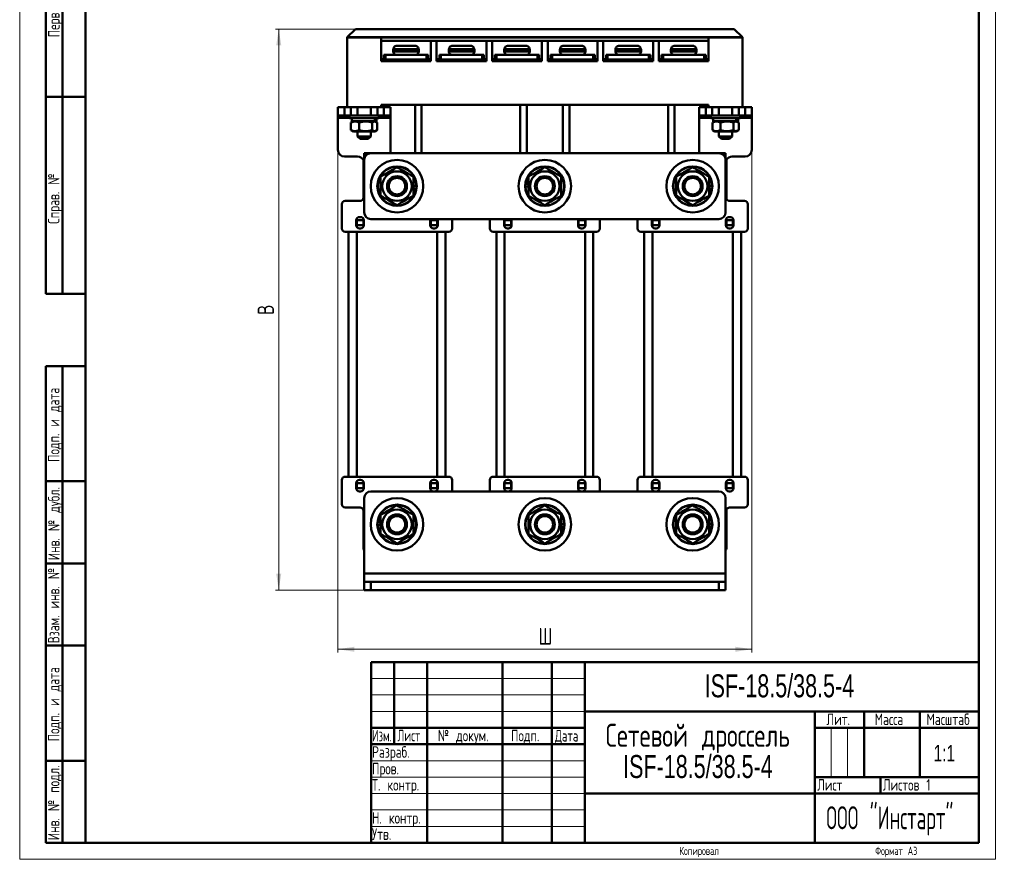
# Model space of a CAD drawing. Header units: millimetres. Extents: x 0 to 300, y 0 to 420.
# Tile 1 of 2: x 0 to 300, y 0 to 255. Entities that reach past the tile are written whole.
import ezdxf

# ---------------------------------------------------------------- set-up
doc = ezdxf.new("R2010")
doc.units = ezdxf.units.MM
doc.linetypes.add('SLD-Сплошная', pattern=[0])
doc.styles.add('SLDTEXTSTYLE0', font='TXT', dxfattribs={"width": 0.7})
doc.styles.add('SLDTEXTSTYLE1', font='TXT', dxfattribs={"width": 0.7, "bigfont": 'bigfont'})
doc.styles.add('SLDTEXTSTYLE2', font='TXT', dxfattribs={"width": 0.705079, "bigfont": 'bigfont'})
doc.styles.add('SLDTEXTSTYLE3', font='TXT', dxfattribs={"width": 0.648852, "bigfont": 'bigfont'})
doc.styles.add('SLDTEXTSTYLE4', font='TXT', dxfattribs={"width": 0.632021, "bigfont": 'bigfont'})
doc.styles.add('SLDTEXTSTYLE5', font='TXT', dxfattribs={"width": 0.625377, "bigfont": 'bigfont'})
doc.styles.add('SLDTEXTSTYLE6', font='TXT', dxfattribs={"width": 0.572824, "bigfont": 'bigfont'})
doc.dimstyles.new('SLDDIMSTYLE0', dxfattribs={"dimtxt": 5, "dimasz": 5, "dimexe": 0, "dimexo": 0.0625, "dimgap": 1.25, "dimtad": 2, "dimdec": 1, "dimrnd": 1e-09, "dimzin": 12, "dimdsep": 46, "dimtxsty": 'SLDTEXTSTYLE0', "dimsah": 1, "dimcen": 0.09, "dimadec": 0, "dimazin": 3, "dimtfac": 1, "dimtdec": 3, "dimtofl": 0, "dimtmove": 0, "dimatfit": 3, "dimfxl": 0, "dimfrac": 2, "dimtolj": 1, "dimtzin": 12, "dimarcsym": 0})

# ---------------------------------------------------------------- blocks, each defined once
blk = doc.blocks.new('SW_NOTE_0')
at = {"color": 0, "linetype": 'Continuous', "lineweight": 0, "char_height": 7, "attachment_point": 2}
for s, insert, style in [('Сетевой дроссель', (31.72, 9), 'SLDTEXTSTYLE1'), ('ISF-18.5/38.5-4', (31.75, -0.5), 'SLDTEXTSTYLE0')]:
    blk.add_mtext(s, dxfattribs=dict(at, insert=insert, style=style))
blk = doc.blocks.new('_D')
at = {"color": 7, "linetype": 'SLD-Сплошная', "lineweight": 0}
for p, q in [((96.85, 215.8), (96.85, 62.91)), ((222.85, 215.8), (222.85, 62.91)), ((96.85, 63.91), (222.85, 63.91))]:
    blk.add_line(p, q, dxfattribs=at)
at = {"color": 7, "linetype": 'SLD-Сплошная', "lineweight": 18}
for points in [[(96.85, 63.91), (101.85, 63.14), (101.85, 64.67)], [(222.85, 63.91), (217.85, 64.67), (217.85, 63.14)]]:
    blk.add_solid(points, dxfattribs=at)
at = {"color": 7, "linetype": 'SLD-Сплошная', "lineweight": 18, "insert": (157.9, 70.35), "char_height": 5, "attachment_point": 1, "style": 'SLDTEXTSTYLE1'}
blk.add_mtext('Ш', dxfattribs=at)
blk = doc.blocks.new('_D_1')
at = {"color": 7, "linetype": 'SLD-Сплошная', "lineweight": 0}
for p, q in [((102.19, 252.61), (77.85, 252.61)), ((78.85, 81.91), (78.85, 252.61)), ((106.84, 81.91), (77.85, 81.91))]:
    blk.add_line(p, q, dxfattribs=at)
at = {"color": 7, "linetype": 'SLD-Сплошная', "lineweight": 18}
for points in [[(78.85, 252.61), (78.08, 247.61), (79.62, 247.61)], [(78.85, 81.91), (79.62, 86.91), (78.08, 86.91)]]:
    blk.add_solid(points, dxfattribs=at)
at = {"color": 7, "linetype": 'SLD-Сплошная', "lineweight": 18, "insert": (72.41, 165.66), "char_height": 5, "attachment_point": 1, "rotation": 90, "style": 'SLDTEXTSTYLE1'}
blk.add_mtext('В', dxfattribs=at)

msp = doc.modelspace()

# ---------------------------------------------------------------- linework, layer by layer
at = {"color": 7, "linetype": 'SLD-Сплошная', "lineweight": 18}
for p, q in [((0, 420), (0, 0)), ((297, 420), (297, 0)), ((107, 55), (172, 55)), ((107, 50), (172, 50)), ((107, 45), (172, 45)), ((247, 40), (247, 25)), ((252, 40), (252, 25)), ((107, 30), (172, 30)), ((107, 25), (172, 25)), ((107, 20), (172, 20)), ((107, 15), (172, 15)), ((107, 10), (172, 10)), ((0, 0), (297, 0))]:
    msp.add_line(p, q, dxfattribs=at)
at = {"color": 7, "linetype": 'SLD-Сплошная', "lineweight": 50}
for p, q in [((20, 415), (20, 5)), ((20, 415), (20, 5)), ((292, 5), (292, 415)), ((8, 172), (8, 292)), ((8, 172), (8, 292)), ((13, 172), (13, 292)), ((13, 172), (13, 292)), ((102.2, 252.61), (99.7, 250.11)), ((102.2, 252.61), (217.5, 252.61)), ((217.5, 252.61), (220, 250.11)), ((99.7, 250.11), (99.7, 250.01)), ((99.7, 250.11), (220, 250.11)), ((220, 250.01), (99.7, 250.01)), ((99.7, 228.81), (99.7, 250.01)), ((99.7, 250.01), (110, 250.01)), ((110, 250.01), (110, 242.81)), ((110, 249.01), (125.15, 249.01)), ((125.15, 242.81), (125.15, 249.01)), ((125.15, 249.01), (126.91, 249.01)), ((126.91, 249.01), (126.91, 242.81)), ((126.91, 249.01), (142.06, 249.01)), ((142.06, 242.81), (142.06, 249.01)), ((142.06, 249.01), (143.82, 249.01)), ((143.82, 249.01), (143.82, 242.81)), ((143.82, 249.01), (158.97, 249.01)), ((158.97, 242.81), (158.97, 249.01)), ((158.97, 249.01), (160.73, 249.01)), ((160.73, 249.01), (160.73, 242.81)), ((160.73, 249.01), (175.88, 249.01)), ((175.88, 242.81), (175.88, 249.01)), ((175.88, 249.01), (177.64, 249.01)), ((177.64, 249.01), (177.64, 242.81)), ((177.64, 249.01), (192.79, 249.01)), ((192.79, 242.81), (192.79, 249.01)), ((192.79, 249.01), (194.55, 249.01)), ((194.55, 249.01), (194.55, 242.81)), ((194.55, 249.01), (209.7, 249.01)), ((209.7, 242.81), (209.7, 250.01)), ((209.7, 250.01), (220, 250.01)), ((220, 250.11), (220, 250.01)), ((220, 250.01), (220, 228.81)), ((113.68, 246.51), (113.68, 245.81)), ((113.68, 246.51), (113.75, 246.51)), ((121.4, 246.51), (113.75, 246.51)), ((121.4, 246.51), (121.48, 246.51)), ((121.48, 245.81), (121.48, 246.51)), ((130.59, 246.51), (130.59, 245.81)), ((130.59, 246.51), (130.66, 246.51)), ((138.31, 246.51), (130.66, 246.51)), ((138.31, 246.51), (138.39, 246.51)), ((138.39, 245.81), (138.39, 246.51)), ((147.5, 246.51), (147.5, 245.81)), ((147.5, 246.51), (147.57, 246.51)), ((155.22, 246.51), (147.57, 246.51)), ((155.22, 246.51), (155.3, 246.51)), ((155.3, 245.81), (155.3, 246.51)), ((164.41, 246.51), (164.41, 245.81)), ((164.41, 246.51), (164.48, 246.51)), ((172.13, 246.51), (164.48, 246.51)), ((172.13, 246.51), (172.21, 246.51)), ((172.21, 245.81), (172.21, 246.51)), ((181.32, 246.51), (181.32, 245.81)), ((181.32, 246.51), (181.39, 246.51)), ((189.04, 246.51), (181.39, 246.51)), ((189.04, 246.51), (189.12, 246.51)), ((189.12, 245.81), (189.12, 246.51)), ((198.23, 246.51), (198.23, 245.81)), ((198.23, 246.51), (198.3, 246.51)), ((205.95, 246.51), (198.3, 246.51)), ((205.95, 246.51), (206.03, 246.51)), ((206.03, 245.81), (206.03, 246.51)), ((110.83, 243.41), (110, 243.41)), ((110, 242.81), (125.15, 242.81)), ((110.5, 243.31), (110.5, 242.81)), ((111, 243.31), (110.5, 243.31)), ((110.83, 244.81), (110.83, 243.31)), ((111.33, 244.81), (110.83, 244.81)), ((124.15, 243.31), (111, 243.31)), ((111.33, 243.31), (111.33, 244.81)), ((123.83, 244.81), (111.33, 244.81)), ((123.83, 244.81), (123.83, 243.31)), ((124.33, 244.81), (123.83, 244.81)), ((124.65, 243.31), (124.15, 243.31)), ((124.33, 243.31), (124.33, 244.81)), ((125.15, 243.41), (124.33, 243.41)), ((124.65, 242.81), (124.65, 243.31)), ((127.74, 243.41), (126.91, 243.41)), ((126.91, 242.81), (142.06, 242.81)), ((127.41, 243.31), (127.41, 242.81)), ((127.91, 243.31), (127.41, 243.31)), ((127.74, 244.81), (127.74, 243.31)), ((128.24, 244.81), (127.74, 244.81)), ((127.91, 243.31), (141.06, 243.31)), ((128.24, 243.31), (128.24, 244.81)), ((128.24, 244.81), (140.74, 244.81)), ((140.74, 244.81), (140.74, 243.31)), ((141.24, 244.81), (140.74, 244.81)), ((141.56, 243.31), (141.06, 243.31)), ((141.24, 243.31), (141.24, 244.81)), ((142.06, 243.41), (141.24, 243.41)), ((141.56, 242.81), (141.56, 243.31)), ((144.65, 243.41), (143.82, 243.41)), ((143.82, 242.81), (158.97, 242.81)), ((144.32, 243.31), (144.32, 242.81)), ((144.82, 243.31), (144.32, 243.31)), ((144.65, 244.81), (144.65, 243.31)), ((145.15, 244.81), (144.65, 244.81)), ((157.97, 243.31), (144.82, 243.31)), ((145.15, 243.31), (145.15, 244.81)), ((145.15, 244.81), (157.65, 244.81)), ((157.65, 244.81), (157.65, 243.31)), ((158.15, 244.81), (157.65, 244.81)), ((158.47, 243.31), (157.97, 243.31)), ((158.15, 243.31), (158.15, 244.81)), ((158.97, 243.41), (158.15, 243.41)), ((158.47, 242.81), (158.47, 243.31)), ((161.56, 243.41), (160.73, 243.41)), ((160.73, 242.81), (175.88, 242.81)), ((161.23, 243.31), (161.23, 242.81)), ((161.73, 243.31), (161.23, 243.31)), ((161.56, 244.81), (161.56, 243.31)), ((162.06, 244.81), (161.56, 244.81)), ((174.88, 243.31), (161.73, 243.31)), ((162.06, 243.31), (162.06, 244.81)), ((174.56, 244.81), (162.06, 244.81)), ((174.56, 244.81), (174.56, 243.31)), ((175.06, 244.81), (174.56, 244.81)), ((175.38, 243.31), (174.88, 243.31)), ((175.06, 243.31), (175.06, 244.81)), ((175.88, 243.41), (175.06, 243.41)), ((175.38, 242.81), (175.38, 243.31)), ((178.47, 243.41), (177.64, 243.41)), ((177.64, 242.81), (192.79, 242.81)), ((178.14, 243.31), (178.14, 242.81)), ((178.64, 243.31), (178.14, 243.31)), ((178.47, 244.81), (178.47, 243.31)), ((178.97, 244.81), (178.47, 244.81)), ((178.64, 243.31), (191.79, 243.31)), ((178.97, 243.31), (178.97, 244.81)), ((178.97, 244.81), (191.47, 244.81)), ((191.47, 244.81), (191.47, 243.31)), ((191.97, 244.81), (191.47, 244.81)), ((192.29, 243.31), (191.79, 243.31)), ((191.97, 243.31), (191.97, 244.81)), ((192.79, 243.41), (191.97, 243.41)), ((192.29, 242.81), (192.29, 243.31)), ((195.38, 243.41), (194.55, 243.41)), ((194.55, 242.81), (209.7, 242.81)), ((195.05, 243.31), (195.05, 242.81)), ((195.55, 243.31), (195.05, 243.31)), ((195.38, 244.81), (195.38, 243.31)), ((195.88, 244.81), (195.38, 244.81)), ((195.55, 243.31), (208.7, 243.31)), ((195.88, 243.31), (195.88, 244.81)), ((195.88, 244.81), (208.38, 244.81)), ((208.38, 244.81), (208.38, 243.31)), ((208.88, 244.81), (208.38, 244.81)), ((209.2, 243.31), (208.7, 243.31)), ((208.88, 243.31), (208.88, 244.81)), ((209.7, 243.41), (208.88, 243.41)), ((209.2, 242.81), (209.2, 243.31)), ((8, 232), (20, 232)), ((20, 232), (8, 232)), ((96.85, 226.31), (96.85, 228.81)), ((96.85, 228.81), (98.85, 228.81)), ((98.85, 228.81), (98.85, 226.31)), ((98.85, 228.81), (99.7, 228.81)), ((110, 228.81), (99.7, 228.81)), ((100.83, 226.31), (100.83, 228.81)), ((102.85, 228.81), (102.85, 226.31)), ((106.85, 226.31), (106.85, 228.81)), ((108.87, 228.81), (108.87, 226.31)), ((110, 228.81), (110, 229.51)), ((209.7, 229.51), (110, 229.51)), ((110, 228.81), (110.85, 228.81)), ((110.85, 226.31), (110.85, 228.81)), ((110.85, 228.81), (112.85, 228.81)), ((112.85, 228.81), (112.85, 226.31)), ((120.35, 229.51), (120.35, 214.81)), ((122.35, 214.81), (122.35, 229.51)), ((152.35, 229.51), (152.35, 214.81)), ((154.35, 214.81), (154.35, 229.51)), ((165.35, 229.51), (165.35, 214.81)), ((167.35, 214.81), (167.35, 229.51)), ((197.35, 229.51), (197.35, 214.81)), ((199.35, 214.81), (199.35, 229.51)), ((206.85, 226.31), (206.85, 228.81)), ((206.85, 228.81), (208.85, 228.81)), ((208.85, 228.81), (208.85, 226.31)), ((208.85, 228.81), (209.7, 228.81)), ((209.7, 229.51), (209.7, 228.81)), ((220, 228.81), (209.7, 228.81)), ((210.83, 226.31), (210.83, 228.81)), ((212.85, 228.81), (212.85, 226.31)), ((216.85, 226.31), (216.85, 228.81)), ((218.87, 228.81), (218.87, 226.31)), ((220, 228.81), (220.85, 228.81)), ((220.85, 226.31), (220.85, 228.81)), ((220.85, 228.81), (222.85, 228.81)), ((222.85, 228.81), (222.85, 226.31)), ((98.85, 226.31), (96.85, 226.31)), ((96.85, 226.31), (96.85, 225.57)), ((96.85, 225.57), (96.85, 215.81)), ((98.85, 226.31), (100.83, 226.31)), ((100.35, 226.31), (100.35, 225.51)), ((100.35, 225.51), (109.01, 225.51)), ((102.85, 226.31), (100.83, 226.31)), ((101.05, 225.51), (101.05, 224.61)), ((102.85, 226.31), (106.85, 226.31)), ((108.87, 226.31), (106.85, 226.31)), ((108.65, 224.61), (108.65, 225.51)), ((108.87, 226.31), (110.85, 226.31)), ((109.01, 225.51), (109.35, 225.51)), ((109.35, 225.51), (109.35, 226.31)), ((112.85, 226.31), (110.85, 226.31)), ((112.85, 225.57), (112.85, 226.31)), ((112.85, 215.81), (112.85, 225.57)), ((208.85, 226.31), (206.85, 226.31)), ((206.85, 226.31), (206.85, 225.57)), ((206.85, 225.57), (206.85, 215.81)), ((208.85, 226.31), (210.83, 226.31)), ((210.35, 226.31), (210.35, 225.51)), ((210.35, 225.51), (219.01, 225.51)), ((212.85, 226.31), (210.83, 226.31)), ((211.05, 225.51), (211.05, 224.61)), ((212.85, 226.31), (216.85, 226.31)), ((218.87, 226.31), (216.85, 226.31)), ((218.65, 224.61), (218.65, 225.51)), ((218.87, 226.31), (220.85, 226.31)), ((219.01, 225.51), (219.35, 225.51)), ((219.35, 225.51), (219.35, 226.31)), ((222.85, 226.31), (220.85, 226.31)), ((222.85, 225.57), (222.85, 226.31)), ((222.85, 215.81), (222.85, 225.57)), ((101.07, 224.29), (100.84, 224.15)), ((100.84, 224.15), (100.84, 221.86)), ((100.84, 221.86), (101.07, 221.73)), ((101.05, 224.61), (108.19, 224.61)), ((101.6, 224.61), (101.06, 224.29)), ((103.3, 224.15), (103.3, 221.86)), ((107.31, 224.15), (107.31, 221.86)), ((108.64, 224.29), (108.1, 224.61)), ((108.19, 224.61), (108.5, 224.61)), ((108.5, 224.61), (108.65, 224.61)), ((108.86, 224.15), (108.86, 221.86)), ((211.07, 224.29), (210.84, 224.15)), ((210.84, 224.15), (210.84, 221.86)), ((210.84, 221.86), (211.07, 221.73)), ((211.05, 224.61), (218.19, 224.61)), ((211.6, 224.61), (211.06, 224.29)), ((213.3, 224.15), (213.3, 221.86)), ((217.31, 224.15), (217.31, 221.86)), ((218.64, 224.29), (218.1, 224.61)), ((218.19, 224.61), (218.5, 224.61)), ((218.5, 224.61), (218.65, 224.61)), ((218.86, 224.15), (218.86, 221.86)), ((101.06, 221.72), (101.6, 221.41)), ((103.61, 221.41), (101.6, 221.41)), ((102.85, 221.41), (102.85, 219.96)), ((102.85, 219.96), (103.6, 219.21)), ((102.85, 219.96), (106.85, 219.96)), ((106.1, 219.21), (103.6, 219.21)), ((108.1, 221.41), (103.61, 221.41)), ((106.1, 219.21), (106.85, 219.96)), ((106.85, 219.96), (106.85, 221.41)), ((108.1, 221.41), (108.64, 221.72)), ((211.06, 221.72), (211.6, 221.41)), ((213.61, 221.41), (211.6, 221.41)), ((212.85, 221.41), (212.85, 219.96)), ((212.85, 219.96), (213.6, 219.21)), ((212.85, 219.96), (216.85, 219.96)), ((216.1, 219.21), (213.6, 219.21)), ((218.1, 221.41), (213.61, 221.41)), ((216.1, 219.21), (216.85, 219.96)), ((216.85, 219.96), (216.85, 221.41)), ((218.1, 221.41), (218.64, 221.72)), ((98.85, 213.81), (102.85, 213.81)), ((104.85, 214.81), (106.85, 214.81)), ((104.85, 213.32), (104.85, 214.81)), ((104.85, 196.81), (104.85, 212.81)), ((106.85, 214.81), (212.85, 214.81)), ((212.85, 214.81), (214.85, 214.81)), ((214.85, 214.81), (214.85, 213.32)), ((214.85, 212.81), (214.85, 196.81)), ((216.85, 213.81), (220.85, 213.81)), ((104.6, 212.66), (104.6, 201.31)), ((215.1, 201.31), (215.1, 212.66)), ((119.85, 204.92), (120.75, 204.92)), ((120.71, 204.11), (119.85, 204.11)), ((154.85, 204.69), (153.95, 204.69)), ((153.99, 205.51), (154.85, 205.51)), ((154.09, 206.09), (154.85, 206.09)), ((209.85, 204.92), (210.75, 204.92)), ((210.71, 204.11), (209.85, 204.11)), ((120.61, 203.52), (119.85, 203.52)), ((210.61, 203.52), (209.85, 203.52)), ((98.1, 199.31), (98.1, 191.91)), ((103.6, 200.31), (99.1, 200.31)), ((220.6, 200.31), (216.1, 200.31)), ((221.6, 191.91), (221.6, 199.31)), ((103.75, 195.41), (103.45, 195.41)), ((216.25, 195.41), (215.95, 195.41)), ((102.45, 194.41), (102.45, 192.91)), ((104.6, 194.41), (102.6, 194.41)), ((102.6, 192.91), (102.6, 194.41)), ((104.6, 192.91), (102.6, 192.91)), ((102.6, 192.91), (102.6, 192.38)), ((103.45, 191.91), (103.75, 191.91)), ((104.6, 192.91), (104.6, 194.41)), ((104.6, 192.91), (104.6, 192.38)), ((104.75, 192.91), (104.75, 194.41)), ((212.85, 194.81), (106.85, 194.81)), ((124.95, 194.41), (124.95, 192.91)), ((125.1, 194.41), (127.1, 194.41)), ((125.1, 194.41), (125.1, 192.91)), ((127.1, 192.91), (125.1, 192.91)), ((125.1, 192.38), (125.1, 192.91)), ((125.95, 191.91), (126.25, 191.91)), ((127.1, 194.41), (127.1, 192.91)), ((127.1, 192.38), (127.1, 192.91)), ((127.25, 192.91), (127.25, 194.41)), ((131.6, 191.91), (131.6, 194.81)), ((143.1, 194.81), (143.1, 191.91)), ((147.45, 194.41), (147.45, 192.91)), ((149.6, 194.41), (147.6, 194.41)), ((147.6, 192.91), (147.6, 194.41)), ((149.6, 192.91), (147.6, 192.91)), ((147.6, 192.91), (147.6, 192.38)), ((148.45, 191.91), (148.75, 191.91)), ((149.6, 192.91), (149.6, 194.41)), ((149.6, 192.91), (149.6, 192.38)), ((149.75, 192.91), (149.75, 194.41)), ((169.95, 194.41), (169.95, 192.91)), ((170.1, 194.41), (172.1, 194.41)), ((170.1, 194.41), (170.1, 192.91)), ((172.1, 192.91), (170.1, 192.91)), ((170.1, 192.38), (170.1, 192.91)), ((170.95, 191.91), (171.25, 191.91)), ((172.1, 194.41), (172.1, 192.91)), ((172.1, 192.38), (172.1, 192.91)), ((172.25, 192.91), (172.25, 194.41)), ((176.6, 191.91), (176.6, 194.81)), ((188.1, 194.81), (188.1, 191.91)), ((192.45, 194.41), (192.45, 192.91)), ((194.6, 194.41), (192.6, 194.41)), ((192.6, 192.91), (192.6, 194.41)), ((194.6, 192.91), (192.6, 192.91)), ((192.6, 192.91), (192.6, 192.38)), ((193.45, 191.91), (193.75, 191.91)), ((194.6, 192.91), (194.6, 194.41)), ((194.6, 192.91), (194.6, 192.38)), ((194.75, 192.91), (194.75, 194.41)), ((214.95, 194.41), (214.95, 192.91)), ((215.1, 194.41), (217.1, 194.41)), ((215.1, 194.41), (215.1, 192.91)), ((217.1, 192.91), (215.1, 192.91)), ((215.1, 192.38), (215.1, 192.91)), ((215.95, 191.91), (216.25, 191.91)), ((217.1, 194.41), (217.1, 192.91)), ((217.1, 192.38), (217.1, 192.91)), ((217.25, 192.91), (217.25, 194.41)), ((99.1, 190.91), (100.1, 190.91)), ((100.1, 190.91), (100.1, 116.41)), ((100.1, 190.91), (102.6, 190.91)), ((102.6, 190.91), (102.6, 116.41)), ((102.6, 190.91), (127.1, 190.91)), ((127.1, 190.91), (127.1, 116.41)), ((127.1, 190.91), (129.6, 190.91)), ((129.6, 190.91), (129.6, 116.41)), ((129.6, 190.91), (130.6, 190.91)), ((144.1, 190.91), (145.1, 190.91)), ((145.1, 190.91), (145.1, 116.41)), ((145.1, 190.91), (147.6, 190.91)), ((147.6, 190.91), (147.6, 116.41)), ((147.6, 190.91), (172.1, 190.91)), ((172.1, 190.91), (172.1, 116.41)), ((172.1, 190.91), (174.6, 190.91)), ((174.6, 190.91), (174.6, 116.41)), ((174.6, 190.91), (175.6, 190.91)), ((189.1, 190.91), (190.1, 190.91)), ((190.1, 190.91), (190.1, 116.41)), ((190.1, 190.91), (192.6, 190.91)), ((192.6, 190.91), (192.6, 116.41)), ((192.6, 190.91), (217.1, 190.91)), ((217.1, 190.91), (217.1, 116.41)), ((217.1, 190.91), (219.6, 190.91)), ((219.6, 190.91), (219.6, 116.41)), ((219.6, 190.91), (220.6, 190.91)), ((8, 172), (20, 172)), ((8, 5), (8, 150)), ((8, 150), (20, 150)), ((13, 5), (13, 150)), ((20, 115), (8, 115)), ((98.1, 115.41), (98.1, 108.01)), ((100.1, 116.41), (99.1, 116.41)), ((100.1, 116.41), (102.6, 116.41)), ((102.45, 114.41), (102.45, 112.91)), ((102.6, 116.41), (127.1, 116.41)), ((102.6, 114.93), (102.6, 114.41)), ((102.6, 112.91), (102.6, 114.41)), ((102.6, 114.41), (104.6, 114.41)), ((103.75, 115.41), (103.45, 115.41)), ((104.6, 114.93), (104.6, 114.41)), ((104.6, 112.91), (104.6, 114.41)), ((104.75, 112.91), (104.75, 114.41)), ((124.95, 114.41), (124.95, 112.91)), ((125.1, 114.41), (125.1, 114.93)), ((125.1, 114.41), (127.1, 114.41)), ((125.1, 114.41), (125.1, 112.91)), ((126.25, 115.41), (125.95, 115.41)), ((127.1, 116.41), (129.6, 116.41)), ((127.1, 114.41), (127.1, 114.93)), ((127.1, 114.41), (127.1, 112.91)), ((127.25, 112.91), (127.25, 114.41)), ((130.6, 116.41), (129.6, 116.41)), ((131.6, 111.91), (131.6, 115.41)), ((143.1, 115.41), (143.1, 111.91)), ((145.1, 116.41), (144.1, 116.41)), ((145.1, 116.41), (147.6, 116.41)), ((147.45, 114.41), (147.45, 112.91)), ((147.6, 116.41), (172.1, 116.41)), ((147.6, 114.93), (147.6, 114.41)), ((147.6, 114.41), (149.6, 114.41)), ((147.6, 112.91), (147.6, 114.41)), ((148.75, 115.41), (148.45, 115.41)), ((149.6, 114.93), (149.6, 114.41)), ((149.6, 112.91), (149.6, 114.41)), ((149.75, 112.91), (149.75, 114.41)), ((169.95, 114.41), (169.95, 112.91)), ((170.1, 114.41), (170.1, 114.93)), ((170.1, 114.41), (172.1, 114.41)), ((170.1, 114.41), (170.1, 112.91)), ((171.25, 115.41), (170.95, 115.41)), ((172.1, 116.41), (174.6, 116.41)), ((172.1, 114.41), (172.1, 114.93)), ((172.1, 114.41), (172.1, 112.91)), ((172.25, 112.91), (172.25, 114.41)), ((175.6, 116.41), (174.6, 116.41)), ((176.6, 111.91), (176.6, 115.41)), ((188.1, 115.41), (188.1, 111.91)), ((190.1, 116.41), (189.1, 116.41)), ((190.1, 116.41), (192.6, 116.41)), ((192.45, 114.41), (192.45, 112.91)), ((192.6, 116.41), (217.1, 116.41)), ((192.6, 114.93), (192.6, 114.41)), ((192.6, 112.91), (192.6, 114.41)), ((192.6, 114.41), (194.6, 114.41)), ((193.75, 115.41), (193.45, 115.41)), ((194.6, 114.93), (194.6, 114.41)), ((194.6, 112.91), (194.6, 114.41)), ((194.75, 112.91), (194.75, 114.41)), ((214.95, 114.41), (214.95, 112.91)), ((215.1, 114.41), (215.1, 114.93)), ((215.1, 114.41), (217.1, 114.41)), ((215.1, 114.41), (215.1, 112.91)), ((216.25, 115.41), (215.95, 115.41)), ((217.1, 116.41), (219.6, 116.41)), ((217.1, 114.41), (217.1, 114.93)), ((217.1, 114.41), (217.1, 112.91)), ((217.25, 112.91), (217.25, 114.41)), ((220.6, 116.41), (219.6, 116.41)), ((221.6, 108.01), (221.6, 115.41)), ((104.6, 112.91), (102.6, 112.91)), ((103.45, 111.91), (103.75, 111.91)), ((212.85, 111.91), (106.85, 111.91)), ((125.1, 112.91), (127.1, 112.91)), ((149.6, 112.91), (147.6, 112.91)), ((170.1, 112.91), (172.1, 112.91)), ((194.6, 112.91), (192.6, 112.91)), ((215.1, 112.91), (217.1, 112.91)), ((215.95, 111.91), (216.25, 111.91)), ((104.85, 109.91), (104.85, 86.91)), ((214.85, 86.91), (214.85, 109.91)), ((99.1, 107.01), (103.6, 107.01)), ((104.6, 106.01), (104.6, 94.66)), ((215.1, 94.66), (215.1, 106.01)), ((216.1, 107.01), (220.6, 107.01)), ((108.99, 102.61), (109.85, 102.61)), ((109.09, 103.19), (109.85, 103.19)), ((164.85, 102.02), (165.75, 102.02)), ((209.85, 102.02), (210.75, 102.02)), ((109.85, 101.79), (108.95, 101.79)), ((165.71, 101.21), (164.85, 101.21)), ((165.61, 100.62), (164.85, 100.62)), ((210.71, 101.21), (209.85, 101.21)), ((210.61, 100.62), (209.85, 100.62)), ((20, 90), (8, 90)), ((214.85, 86.91), (104.85, 86.91)), ((104.85, 86.91), (104.85, 84.41)), ((104.85, 81.91), (104.85, 84.41)), ((104.85, 84.41), (106.85, 84.41)), ((106.85, 84.41), (106.85, 81.91)), ((212.85, 84.41), (106.85, 84.41)), ((212.85, 81.91), (212.85, 84.41)), ((212.85, 84.41), (214.85, 84.41)), ((214.85, 84.41), (214.85, 86.91)), ((214.85, 84.41), (214.85, 81.91)), ((106.85, 81.91), (104.85, 81.91)), ((212.85, 81.91), (106.85, 81.91)), ((214.85, 81.91), (212.85, 81.91)), ((20, 65), (8, 65)), ((107, 60), (292, 60)), ((107, 60), (107, 5)), ((114, 35), (114, 60)), ((124, 60), (124, 5)), ((147, 60), (147, 5)), ((162, 60), (162, 5)), ((172, 60), (172, 5)), ((172, 45), (292, 45)), ((242, 45), (242, 5)), ((257, 45), (257, 25)), ((274, 45), (274, 25)), ((107, 40), (172, 40)), ((242, 40), (292, 40)), ((107, 35), (172, 35)), ((8, 30), (20, 30)), ((242, 25), (292, 25)), ((262, 25), (262, 20)), ((172, 20), (292, 20)), ((8, 5), (20, 5)), ((20, 5), (292, 5))]:
    msp.add_line(p, q, dxfattribs=at)
at = {"color": 8, "linetype": 'SLD-Сплошная', "lineweight": 50}
for p, q in [((117.58, 245.81), (113.68, 245.81)), ((121.48, 245.81), (117.58, 245.81)), ((134.49, 245.81), (130.59, 245.81)), ((138.39, 245.81), (134.49, 245.81)), ((151.4, 245.81), (147.5, 245.81)), ((155.3, 245.81), (151.4, 245.81)), ((168.31, 245.81), (164.41, 245.81)), ((172.21, 245.81), (168.31, 245.81)), ((185.22, 245.81), (181.32, 245.81)), ((189.12, 245.81), (185.22, 245.81)), ((202.13, 245.81), (198.23, 245.81)), ((206.03, 245.81), (202.13, 245.81)), ((111, 242.81), (111, 243.31)), ((124.15, 243.31), (124.15, 242.81)), ((127.91, 242.81), (127.91, 243.31)), ((141.06, 243.31), (141.06, 242.81)), ((144.82, 242.81), (144.82, 243.31)), ((157.97, 243.31), (157.97, 242.81)), ((161.73, 242.81), (161.73, 243.31)), ((174.88, 243.31), (174.88, 242.81)), ((178.64, 242.81), (178.64, 243.31)), ((191.79, 243.31), (191.79, 242.81)), ((195.55, 242.81), (195.55, 243.31)), ((208.7, 243.31), (208.7, 242.81)), ((96.85, 225.57), (100.35, 225.57)), ((109.35, 225.57), (112.85, 225.57)), ((206.85, 225.57), (210.35, 225.57)), ((219.35, 225.57), (222.85, 225.57))]:
    msp.add_line(p, q, dxfattribs=at)
at = {"color": 7, "linetype": 'SLD-Сплошная', "lineweight": 50}
for centre, radius in [((114.85, 204.81), 8), ((159.85, 204.81), 8), ((204.85, 204.81), 8), ((114.85, 204.81), 6), ((159.85, 204.81), 6), ((204.85, 204.81), 6), ((114.85, 204.81), 4.5), ((114.85, 204.81), 3.02), ((114.85, 204.81), 3), ((114.85, 204.81), 2.5), ((159.85, 204.81), 4.5), ((159.85, 204.81), 3.03), ((159.85, 204.81), 3), ((159.85, 204.81), 2.5), ((204.85, 204.81), 4.5), ((204.85, 204.81), 3.03), ((204.85, 204.81), 3), ((204.85, 204.81), 2.5), ((114.85, 101.91), 8), ((114.85, 101.91), 6), ((159.85, 101.91), 8), ((159.85, 101.91), 6), ((204.85, 101.91), 8), ((204.85, 101.91), 6), ((114.85, 101.91), 4.5), ((114.85, 101.91), 3.03), ((114.85, 101.91), 3), ((159.85, 101.91), 4.5), ((159.85, 101.91), 3.03), ((159.85, 101.91), 3), ((204.85, 101.91), 4.5), ((204.85, 101.91), 3.03), ((204.85, 101.91), 3), ((114.85, 101.91), 2.5), ((159.85, 101.91), 2.5), ((204.85, 101.91), 2.5)]:
    msp.add_circle(centre, radius, dxfattribs=at)
for centre, radius, start, end in [((114.68, 245.81), 1, 180, 270), ((120.48, 245.81), 1, 270, 0), ((131.59, 245.81), 1, 180, 270), ((137.39, 245.81), 1, 270, 0), ((148.5, 245.81), 1, 180, 270), ((154.3, 245.81), 1, 270, 360), ((165.41, 245.81), 1, 180, 270), ((171.21, 245.81), 1, 270, 0), ((182.32, 245.81), 1, 180, 270), ((188.12, 245.81), 1, 270, 0), ((199.23, 245.81), 1, 180, 270), ((205.03, 245.81), 1, 270, 0), ((98.85, 215.81), 2, 180, 270), ((114.85, 215.81), 2, 180, 210), ((204.85, 215.81), 2, 330, 0), ((220.85, 215.81), 2, 270, 0), ((102.85, 211.81), 2, 28.6092, 90), ((105.6, 212.66), 1, 131.0348, 180), ((106.85, 212.81), 2, 90, 180), ((212.85, 212.81), 2, 0, 90), ((214.1, 212.66), 1, 0, 48.9652), ((216.85, 211.81), 2, 90, 151.3908), ((114.85, 204.81), 5.9, 1.1426, 347.4467), ((159.85, 204.81), 5.9, 181.1426, 167.4467), ((204.85, 204.81), 5.9, 1.1426, 347.4467), ((114.85, 204.81), 5.9, 347.4467, 353.1861), ((159.85, 204.81), 5.9, 167.4467, 173.1861), ((204.85, 204.81), 5.9, 347.4467, 353.1861), ((103.6, 201.31), 1, 270, 0), ((216.1, 201.31), 1, 180, 270), ((99.1, 199.31), 1, 90, 180), ((220.6, 199.31), 1, 0, 90), ((103.45, 194.41), 1, 90, 180), ((103.75, 194.41), 1, 0, 90), ((106.85, 196.81), 2, 180, 270), ((212.85, 196.81), 2, 270, 0), ((215.95, 194.41), 1, 90, 180), ((216.25, 194.41), 1, 0, 90), ((99.1, 191.91), 1, 180, 270), ((103.45, 192.91), 1, 180, 270), ((103.75, 192.91), 1, 270, 0), ((125.95, 194.41), 1, 156.4218, 180), ((125.95, 192.91), 1, 180, 270), ((126.25, 192.91), 1, 270, 0), ((126.25, 194.41), 1, 0, 23.5782), ((130.6, 191.91), 1, 270, 0), ((144.1, 191.91), 1, 180, 270), ((148.45, 194.41), 1, 156.4218, 180), ((148.45, 192.91), 1, 180, 270), ((148.75, 192.91), 1, 270, 0), ((148.75, 194.41), 1, 0, 23.5782), ((170.95, 194.41), 1, 156.4218, 180), ((170.95, 192.91), 1, 180, 270), ((171.25, 192.91), 1, 270, 0), ((171.25, 194.41), 1, 0, 23.5782), ((175.6, 191.91), 1, 270, 0), ((189.1, 191.91), 1, 180, 270), ((193.45, 194.41), 1, 156.4218, 180), ((193.45, 192.91), 1, 180, 270), ((193.75, 192.91), 1, 270, 0), ((193.75, 194.41), 1, 0, 23.5782), ((215.95, 192.91), 1, 180, 270), ((216.25, 192.91), 1, 270, 0), ((220.6, 191.91), 1, 270, 0), ((99.1, 115.41), 1, 90, 180), ((103.45, 114.41), 1, 90, 180), ((103.75, 114.41), 1, 0, 90), ((125.95, 114.41), 1, 90, 180), ((126.25, 114.41), 1, 360, 90), ((130.6, 115.41), 1, 0, 90), ((144.1, 115.41), 1, 90, 180), ((148.45, 114.41), 1, 90, 180), ((148.75, 114.41), 1, 0, 90), ((170.95, 114.41), 1, 90, 180), ((171.25, 114.41), 1, 360, 90), ((175.6, 115.41), 1, 0, 90), ((189.1, 115.41), 1, 90, 180), ((193.45, 114.41), 1, 90, 180), ((193.75, 114.41), 1, 0, 90), ((215.95, 114.41), 1, 90, 180), ((216.25, 114.41), 1, 360, 90), ((220.6, 115.41), 1, 0, 90), ((103.45, 112.91), 1, 180, 270), ((103.75, 112.91), 1, 270, 0), ((106.85, 109.91), 2, 90, 180), ((125.95, 112.91), 1, 180, 270), ((126.25, 112.91), 1, 270, 0), ((148.45, 112.91), 1, 180, 270), ((148.75, 112.91), 1, 270, 0), ((170.95, 112.91), 1, 180, 270), ((171.25, 112.91), 1, 270, 0), ((193.45, 112.91), 1, 180, 270), ((193.75, 112.91), 1, 270, 0), ((212.85, 109.91), 2, 0, 90), ((215.95, 112.91), 1, 180, 270), ((216.25, 112.91), 1, 270, 0), ((99.1, 108.01), 1, 180, 270), ((220.6, 108.01), 1, 270, 0), ((103.6, 106.01), 1, 0, 90), ((114.85, 101.91), 5.9, 181.1426, 167.4467), ((159.85, 101.91), 5.9, 1.1426, 347.4467), ((204.85, 101.91), 5.9, 1.1426, 347.4467), ((216.1, 106.01), 1, 90, 180), ((114.85, 101.91), 5.9, 167.4467, 173.1861), ((159.85, 101.91), 5.9, 347.4467, 353.1861), ((204.85, 101.91), 5.9, 347.4467, 353.1861), ((105.6, 94.66), 1, 180, 221.4096), ((214.1, 94.66), 1, 318.5904, 0)]:
    msp.add_arc(centre, radius, start, end, dxfattribs=at)
for centre, start_param, end_param in [((104.85, 223.51), 4.766317, 4.853514), ((104.85, 225.7), 4.555399, 4.641797), ((214.85, 223.51), 4.766317, 4.853514), ((214.85, 225.7), 4.555399, 4.641797)]:
    msp.add_ellipse(centre, major_axis=(-1.63, 10.43), ratio=0.329019, start_param=start_param, end_param=end_param, dxfattribs=at)
for points, knots in [([(114.78, 247.51), (114.66, 247.49), (114.42, 247.47), (114.11, 247.29), (113.88, 247.03), (113.76, 246.75), (113.75, 246.57), (113.75, 246.51)], [0, 0, 0, 0, 0.222386, 0.444965, 0.662695, 0.875205, 1, 1, 1, 1]), ([(117.58, 247.51), (117.27, 247.51), (116.64, 247.51), (115.78, 247.51), (115.1, 247.51), (114.88, 247.51), (114.78, 247.51)], [0, 0, 0, 0, 0.243183, 0.5, 0.756817, 1, 1, 1, 1]), ([(120.38, 247.51), (120.27, 247.51), (120.05, 247.51), (119.37, 247.51), (118.52, 247.51), (117.88, 247.51), (117.58, 247.51)], [0, 0, 0, 0, 0.2431833, 0.5, 0.7568167, 1, 1, 1, 1]), ([(121.4, 246.51), (121.39, 246.62), (121.37, 246.84), (121.2, 247.13), (120.95, 247.36), (120.66, 247.49), (120.46, 247.5), (120.38, 247.51)], [0, 0, 0, 0, 0.208651, 0.417253, 0.627277, 0.841077, 1, 1, 1, 1]), ([(131.69, 247.51), (131.57, 247.49), (131.33, 247.47), (131.02, 247.29), (130.79, 247.03), (130.67, 246.75), (130.66, 246.57), (130.66, 246.51)], [0, 0, 0, 0, 0.222386, 0.444965, 0.662695, 0.875205, 1, 1, 1, 1]), ([(134.49, 247.51), (134.18, 247.51), (133.55, 247.51), (132.69, 247.51), (132.01, 247.51), (131.79, 247.51), (131.69, 247.51)], [0, 0, 0, 0, 0.243183, 0.5, 0.756817, 1, 1, 1, 1]), ([(137.29, 247.51), (137.18, 247.51), (136.96, 247.51), (136.28, 247.51), (135.43, 247.51), (134.79, 247.51), (134.49, 247.51)], [0, 0, 0, 0, 0.243183, 0.5, 0.756817, 1, 1, 1, 1]), ([(138.31, 246.51), (138.3, 246.62), (138.28, 246.84), (138.11, 247.13), (137.86, 247.36), (137.57, 247.49), (137.37, 247.5), (137.29, 247.51)], [0, 0, 0, 0, 0.2086506, 0.4172526, 0.6272771, 0.8410773, 1, 1, 1, 1]), ([(148.6, 247.51), (148.48, 247.49), (148.24, 247.47), (147.93, 247.29), (147.7, 247.03), (147.58, 246.75), (147.57, 246.57), (147.57, 246.51)], [0, 0, 0, 0, 0.222386, 0.444965, 0.662695, 0.875205, 1, 1, 1, 1]), ([(151.4, 247.51), (151.09, 247.51), (150.46, 247.51), (149.6, 247.51), (148.92, 247.51), (148.7, 247.51), (148.6, 247.51)], [0, 0, 0, 0, 0.243183, 0.5, 0.756817, 1, 1, 1, 1]), ([(154.2, 247.51), (154.09, 247.51), (153.87, 247.51), (153.19, 247.51), (152.34, 247.51), (151.7, 247.51), (151.4, 247.51)], [0, 0, 0, 0, 0.243183, 0.5, 0.756817, 1, 1, 1, 1]), ([(155.22, 246.51), (155.21, 246.62), (155.19, 246.84), (155.02, 247.13), (154.77, 247.36), (154.48, 247.49), (154.28, 247.5), (154.2, 247.51)], [0, 0, 0, 0, 0.208651, 0.417253, 0.627277, 0.841077, 1, 1, 1, 1]), ([(165.51, 247.51), (165.39, 247.49), (165.15, 247.47), (164.84, 247.29), (164.61, 247.03), (164.49, 246.75), (164.48, 246.57), (164.48, 246.51)], [0, 0, 0, 0, 0.222386, 0.444965, 0.662695, 0.875205, 1, 1, 1, 1]), ([(168.31, 247.51), (168, 247.51), (167.37, 247.51), (166.51, 247.51), (165.83, 247.51), (165.61, 247.51), (165.51, 247.51)], [0, 0, 0, 0, 0.243183, 0.5, 0.756817, 1, 1, 1, 1]), ([(171.11, 247.51), (171, 247.51), (170.78, 247.51), (170.1, 247.51), (169.25, 247.51), (168.61, 247.51), (168.31, 247.51)], [0, 0, 0, 0, 0.2431833, 0.5, 0.7568167, 1, 1, 1, 1]), ([(172.13, 246.51), (172.12, 246.62), (172.1, 246.84), (171.93, 247.13), (171.68, 247.36), (171.39, 247.49), (171.19, 247.5), (171.11, 247.51)], [0, 0, 0, 0, 0.2086506, 0.4172526, 0.6272771, 0.8410773, 1, 1, 1, 1]), ([(182.42, 247.51), (182.3, 247.49), (182.06, 247.47), (181.75, 247.29), (181.52, 247.03), (181.4, 246.75), (181.39, 246.57), (181.39, 246.51)], [0, 0, 0, 0, 0.222386, 0.4449655, 0.6626946, 0.875205, 1, 1, 1, 1]), ([(185.22, 247.51), (184.91, 247.51), (184.28, 247.51), (183.42, 247.51), (182.74, 247.51), (182.52, 247.51), (182.42, 247.51)], [0, 0, 0, 0, 0.243183, 0.5, 0.756817, 1, 1, 1, 1]), ([(188.02, 247.51), (187.91, 247.51), (187.69, 247.51), (187.01, 247.51), (186.16, 247.51), (185.52, 247.51), (185.22, 247.51)], [0, 0, 0, 0, 0.243183, 0.5, 0.756817, 1, 1, 1, 1]), ([(189.04, 246.51), (189.03, 246.62), (189.01, 246.84), (188.84, 247.13), (188.59, 247.36), (188.3, 247.49), (188.1, 247.5), (188.02, 247.51)], [0, 0, 0, 0, 0.208651, 0.417253, 0.627277, 0.841077, 1, 1, 1, 1]), ([(199.33, 247.51), (199.21, 247.49), (198.97, 247.47), (198.66, 247.29), (198.43, 247.03), (198.31, 246.75), (198.3, 246.57), (198.3, 246.51)], [0, 0, 0, 0, 0.222386, 0.444965, 0.662695, 0.875205, 1, 1, 1, 1]), ([(202.13, 247.51), (201.82, 247.51), (201.19, 247.51), (200.33, 247.51), (199.65, 247.51), (199.43, 247.51), (199.33, 247.51)], [0, 0, 0, 0, 0.243183, 0.5, 0.756817, 1, 1, 1, 1]), ([(204.93, 247.51), (204.82, 247.51), (204.6, 247.51), (203.92, 247.51), (203.07, 247.51), (202.43, 247.51), (202.13, 247.51)], [0, 0, 0, 0, 0.243183, 0.5, 0.756817, 1, 1, 1, 1]), ([(205.95, 246.51), (205.94, 246.62), (205.92, 246.84), (205.75, 247.13), (205.5, 247.36), (205.21, 247.49), (205.01, 247.5), (204.93, 247.51)], [0, 0, 0, 0, 0.2086506, 0.4172526, 0.6272771, 0.8410773, 1, 1, 1, 1]), ([(100.84, 224.15), (101.06, 224.24), (101.49, 224.42), (102.13, 224.49), (102.74, 224.39), (103.11, 224.23), (103.3, 224.15)], [0, 0, 0, 0, 0.264593, 0.534922, 0.76533, 1, 1, 1, 1]), ([(103.3, 221.86), (103.09, 221.77), (102.66, 221.59), (102.02, 221.52), (101.41, 221.62), (101.03, 221.78), (100.84, 221.86)], [0, 0, 0, 0, 0.264593, 0.534922, 0.76533, 1, 1, 1, 1]), ([(103.3, 224.15), (104.02, 224.31), (105.36, 224.62), (106.69, 224.3), (107.31, 224.15)], [0, 0, 0, 0, 0.534703, 1, 1, 1, 1]), ([(107.31, 221.86), (106.59, 221.7), (105.26, 221.39), (103.92, 221.71), (103.3, 221.86)], [0, 0, 0, 0, 0.534703, 1, 1, 1, 1]), ([(107.31, 224.15), (107.57, 224.31), (108.09, 224.62), (108.6, 224.3), (108.86, 224.15)], [0, 0, 0, 0, 0.5070523, 1, 1, 1, 1]), ([(108.86, 221.86), (108.6, 221.7), (108.08, 221.39), (107.56, 221.71), (107.31, 221.86)], [0, 0, 0, 0, 0.507052, 1, 1, 1, 1]), ([(210.84, 224.15), (211.06, 224.24), (211.49, 224.42), (212.13, 224.49), (212.74, 224.39), (213.11, 224.23), (213.3, 224.15)], [0, 0, 0, 0, 0.264593, 0.534922, 0.76533, 1, 1, 1, 1]), ([(213.3, 221.86), (213.09, 221.77), (212.66, 221.59), (212.02, 221.52), (211.41, 221.62), (211.03, 221.78), (210.84, 221.86)], [0, 0, 0, 0, 0.264593, 0.534922, 0.76533, 1, 1, 1, 1]), ([(213.3, 224.15), (214.02, 224.31), (215.36, 224.62), (216.69, 224.3), (217.31, 224.15)], [0, 0, 0, 0, 0.534703, 1, 1, 1, 1]), ([(217.31, 221.86), (216.59, 221.7), (215.26, 221.39), (213.92, 221.71), (213.3, 221.86)], [0, 0, 0, 0, 0.534703, 1, 1, 1, 1]), ([(217.31, 224.15), (217.57, 224.31), (218.09, 224.62), (218.6, 224.3), (218.86, 224.15)], [0, 0, 0, 0, 0.507052, 1, 1, 1, 1]), ([(218.86, 221.86), (218.6, 221.7), (218.08, 221.39), (217.56, 221.71), (217.31, 221.86)], [0, 0, 0, 0, 0.507052, 1, 1, 1, 1]), ([(114.85, 210.58), (114.42, 210.33), (113.54, 209.82), (111.84, 208.84), (110.62, 208.14), (109.85, 207.69)], [0, 0, 0, 0, 0.264859, 0.535461, 1, 1, 1, 1]), ([(119.85, 207.69), (119.42, 207.94), (118.54, 208.45), (116.84, 209.43), (115.62, 210.13), (114.85, 210.58)], [0, 0, 0, 0, 0.264859, 0.535461, 1, 1, 1, 1]), ([(159.85, 210.58), (159.42, 210.33), (158.54, 209.82), (156.84, 208.84), (155.62, 208.14), (154.85, 207.69)], [0, 0, 0, 0, 0.264859, 0.535461, 1, 1, 1, 1]), ([(164.85, 207.69), (164.42, 207.94), (163.54, 208.45), (161.84, 209.43), (160.62, 210.13), (159.85, 210.58)], [0, 0, 0, 0, 0.264859, 0.535461, 1, 1, 1, 1]), ([(204.85, 210.58), (204.42, 210.33), (203.54, 209.82), (201.84, 208.84), (200.62, 208.14), (199.85, 207.69)], [0, 0, 0, 0, 0.264859, 0.535461, 1, 1, 1, 1]), ([(209.85, 207.69), (209.42, 207.94), (208.54, 208.45), (206.84, 209.43), (205.62, 210.13), (204.85, 210.58)], [0, 0, 0, 0, 0.264859, 0.535461, 1, 1, 1, 1]), ([(109.85, 207.69), (109.85, 207.22), (109.85, 206.26), (109.85, 204.79), (109.85, 203.33), (109.85, 202.39), (109.85, 201.92)], [0, 0, 0, 0, 0.2508127, 0.506371, 0.7505607, 1, 1, 1, 1]), ([(119.85, 201.92), (119.85, 202.39), (119.85, 203.35), (119.85, 204.82), (119.85, 206.29), (119.85, 207.22), (119.85, 207.69)], [0, 0, 0, 0, 0.250813, 0.506371, 0.750561, 1, 1, 1, 1]), ([(154.85, 207.69), (154.85, 207.22), (154.85, 206.26), (154.85, 204.79), (154.85, 203.33), (154.85, 202.39), (154.85, 201.92)], [0, 0, 0, 0, 0.250813, 0.506371, 0.750561, 1, 1, 1, 1]), ([(164.85, 201.92), (164.85, 202.39), (164.85, 203.35), (164.85, 204.82), (164.85, 206.29), (164.85, 207.22), (164.85, 207.69)], [0, 0, 0, 0, 0.250813, 0.506371, 0.750561, 1, 1, 1, 1]), ([(199.85, 207.69), (199.85, 207.22), (199.85, 206.26), (199.85, 204.79), (199.85, 203.33), (199.85, 202.39), (199.85, 201.92)], [0, 0, 0, 0, 0.2508127, 0.506371, 0.7505607, 1, 1, 1, 1]), ([(209.85, 201.92), (209.85, 202.39), (209.85, 203.35), (209.85, 204.82), (209.85, 206.29), (209.85, 207.22), (209.85, 207.69)], [0, 0, 0, 0, 0.250813, 0.506371, 0.750561, 1, 1, 1, 1]), ([(109.85, 201.92), (110.29, 201.67), (111.16, 201.16), (112.86, 200.18), (114.08, 199.48), (114.85, 199.03)], [0, 0, 0, 0, 0.264859, 0.535461, 1, 1, 1, 1]), ([(114.85, 199.03), (115.29, 199.28), (116.16, 199.79), (117.86, 200.77), (119.08, 201.47), (119.85, 201.92)], [0, 0, 0, 0, 0.264859, 0.535461, 1, 1, 1, 1]), ([(154.85, 201.92), (155.29, 201.67), (156.16, 201.16), (157.86, 200.18), (159.08, 199.48), (159.85, 199.03)], [0, 0, 0, 0, 0.2648589, 0.5354609, 1, 1, 1, 1]), ([(159.85, 199.03), (160.29, 199.28), (161.16, 199.79), (162.86, 200.77), (164.08, 201.47), (164.85, 201.92)], [0, 0, 0, 0, 0.264859, 0.535461, 1, 1, 1, 1]), ([(199.85, 201.92), (200.29, 201.67), (201.16, 201.16), (202.86, 200.18), (204.08, 199.48), (204.85, 199.03)], [0, 0, 0, 0, 0.264859, 0.535461, 1, 1, 1, 1]), ([(204.85, 199.03), (205.29, 199.28), (206.16, 199.79), (207.86, 200.77), (209.08, 201.47), (209.85, 201.92)], [0, 0, 0, 0, 0.264859, 0.535461, 1, 1, 1, 1]), ([(114.85, 107.68), (114.42, 107.43), (113.54, 106.92), (111.84, 105.94), (110.62, 105.24), (109.85, 104.79)], [0, 0, 0, 0, 0.264859, 0.535461, 1, 1, 1, 1]), ([(119.85, 104.79), (119.42, 105.04), (118.54, 105.55), (116.84, 106.53), (115.62, 107.23), (114.85, 107.68)], [0, 0, 0, 0, 0.264859, 0.535461, 1, 1, 1, 1]), ([(159.85, 107.68), (159.42, 107.43), (158.54, 106.92), (156.84, 105.94), (155.62, 105.24), (154.85, 104.79)], [0, 0, 0, 0, 0.264859, 0.535461, 1, 1, 1, 1]), ([(164.85, 104.79), (164.42, 105.04), (163.54, 105.55), (161.84, 106.53), (160.62, 107.23), (159.85, 107.68)], [0, 0, 0, 0, 0.264859, 0.535461, 1, 1, 1, 1]), ([(204.85, 107.68), (204.42, 107.43), (203.54, 106.92), (201.84, 105.94), (200.62, 105.24), (199.85, 104.79)], [0, 0, 0, 0, 0.264859, 0.535461, 1, 1, 1, 1]), ([(209.85, 104.79), (209.42, 105.04), (208.54, 105.55), (206.84, 106.53), (205.62, 107.23), (204.85, 107.68)], [0, 0, 0, 0, 0.264859, 0.535461, 1, 1, 1, 1]), ([(109.85, 104.79), (109.85, 104.32), (109.85, 103.36), (109.85, 101.89), (109.85, 100.43), (109.85, 99.49), (109.85, 99.02)], [0, 0, 0, 0, 0.2508127, 0.506371, 0.7505607, 1, 1, 1, 1]), ([(119.85, 99.02), (119.85, 99.49), (119.85, 100.45), (119.85, 101.92), (119.85, 103.39), (119.85, 104.32), (119.85, 104.79)], [0, 0, 0, 0, 0.2508127, 0.506371, 0.7505607, 1, 1, 1, 1]), ([(154.85, 104.79), (154.85, 104.32), (154.85, 103.36), (154.85, 101.89), (154.85, 100.43), (154.85, 99.49), (154.85, 99.02)], [0, 0, 0, 0, 0.250813, 0.506371, 0.750561, 1, 1, 1, 1]), ([(164.85, 99.02), (164.85, 99.49), (164.85, 100.45), (164.85, 101.92), (164.85, 103.39), (164.85, 104.32), (164.85, 104.79)], [0, 0, 0, 0, 0.2508127, 0.506371, 0.7505607, 1, 1, 1, 1]), ([(199.85, 104.79), (199.85, 104.32), (199.85, 103.36), (199.85, 101.89), (199.85, 100.43), (199.85, 99.49), (199.85, 99.02)], [0, 0, 0, 0, 0.250813, 0.506371, 0.750561, 1, 1, 1, 1]), ([(209.85, 99.02), (209.85, 99.49), (209.85, 100.45), (209.85, 101.92), (209.85, 103.39), (209.85, 104.32), (209.85, 104.79)], [0, 0, 0, 0, 0.2508127, 0.506371, 0.7505607, 1, 1, 1, 1]), ([(109.85, 99.02), (110.29, 98.77), (111.16, 98.26), (112.86, 97.28), (114.08, 96.58), (114.85, 96.13)], [0, 0, 0, 0, 0.2648589, 0.5354609, 1, 1, 1, 1]), ([(114.85, 96.13), (115.29, 96.38), (116.16, 96.89), (117.86, 97.87), (119.08, 98.57), (119.85, 99.02)], [0, 0, 0, 0, 0.264859, 0.535461, 1, 1, 1, 1]), ([(154.85, 99.02), (155.29, 98.77), (156.16, 98.26), (157.86, 97.28), (159.08, 96.58), (159.85, 96.13)], [0, 0, 0, 0, 0.264859, 0.535461, 1, 1, 1, 1]), ([(159.85, 96.13), (160.29, 96.38), (161.16, 96.89), (162.86, 97.87), (164.08, 98.57), (164.85, 99.02)], [0, 0, 0, 0, 0.264859, 0.535461, 1, 1, 1, 1]), ([(199.85, 99.02), (200.29, 98.77), (201.16, 98.26), (202.86, 97.28), (204.08, 96.58), (204.85, 96.13)], [0, 0, 0, 0, 0.264859, 0.535461, 1, 1, 1, 1]), ([(204.85, 96.13), (205.29, 96.38), (206.16, 96.89), (207.86, 97.87), (209.08, 98.57), (209.85, 99.02)], [0, 0, 0, 0, 0.264859, 0.535461, 1, 1, 1, 1])]:
    msp.add_open_spline(points, degree=3, knots=knots, dxfattribs=at)

# ---------------------------------------------------------------- block references
at = {"color": 7, "linetype": 'Continuous', "lineweight": 0}
msp.add_blockref('SW_NOTE_0', (174.69, 32.23), dxfattribs=at)

# ---------------------------------------------------------------- texts
at = {"color": 7, "linetype": 'Continuous', "lineweight": 0, "char_height": 3.5, "attachment_point": 2, "rotation": 90, "style": 'SLDTEXTSTYLE1'}
for s, insert in [('Перв. примен.', (8.66, 261.62)), ('Справ. №', (8.6, 201.01)), ('Подп. и дата', (8.6, 132.18)), ('Инв. № дубл.', (8.66, 102.14)), ('Взам. инв. №', (8.6, 77.2)), ('Подп. и дата', (8.6, 47.18)), ('Инв. № подл.', (8.6, 17.18))]:
    msp.add_mtext(s, dxfattribs=dict(at, insert=insert))
at = {"color": 7, "linetype": 'Continuous', "lineweight": 0}
for s, insert, char_height, attachment_point, style in [('ISF-18.5/38.5-4', (231.25, 56.28), 7, 2, 'SLDTEXTSTYLE0'), ('Лит.', (249.16, 44.34), 3.5, 2, 'SLDTEXTSTYLE1'), ('Масса', (264.61, 44.34), 3.5, 2, 'SLDTEXTSTYLE1'), ('Масштаб', (282.59, 44.34), 3.5, 2, 'SLDTEXTSTYLE2'), ('Изм.', (110.27, 39.34), 3.5, 2, 'SLDTEXTSTYLE5'), ('Лист', (118.46, 39.4), 3.5, 2, 'SLDTEXTSTYLE4'), ('№ докум.', (134.99, 39.4), 3.5, 2, 'SLDTEXTSTYLE1'), ('Подп.', (153.88, 39.4), 3.5, 2, 'SLDTEXTSTYLE1'), ('Дата', (166.47, 39.34), 3.5, 2, 'SLDTEXTSTYLE3'), ('Разраб.', (107.25, 34.4), 3.5, 1, 'SLDTEXTSTYLE1'), ('1:1', (281.45, 34.79), 5, 2, 'SLDTEXTSTYLE0'), ('Пров.', (107.25, 29.34), 3.5, 1, 'SLDTEXTSTYLE1'), ('Т. контр.', (107.25, 24.4), 3.5, 1, 'SLDTEXTSTYLE1'), ('Лист', (242.75, 24.4), 3.5, 1, 'SLDTEXTSTYLE1'), ('Листов 1', (262.75, 24.4), 3.5, 1, 'SLDTEXTSTYLE1'), ('ООО "Инстарт"', (264.85, 16.14), 7, 2, 'SLDTEXTSTYLE6'), ('Н. контр.', (107.25, 14.34), 3.5, 1, 'SLDTEXTSTYLE1'), ('Утв.', (107.25, 9.4), 3.5, 1, 'SLDTEXTSTYLE1'), ('Копировал', (206.8, 3.82), 2.5, 2, 'SLDTEXTSTYLE1'), ('Формат А3', (266.81, 3.82), 2.5, 2, 'SLDTEXTSTYLE1')]:
    msp.add_mtext(s, dxfattribs=dict(at, insert=insert, char_height=char_height, attachment_point=attachment_point, style=style))

# ---------------------------------------------------------------- dimensions: what is measured, and where the dimension line sits
at = {"color": 7, "linetype": 'SLD-Сплошная', "lineweight": 18}
for base, p1, p2, angle, text, picture, middle in [((78.85, 252.61), (106.85, 81.91), (102.2, 252.61), 90, 'В', '_D_1', (78.85, 167.26)), ((222.85, 63.91), (96.85, 215.81), (222.85, 215.81), 0, 'Ш', '_D', (159.85, 63.91))]:
    dim = msp.add_linear_dim(base=base, p1=p1, p2=p2, angle=angle, text=text, dimstyle='SLDDIMSTYLE0', dxfattribs=at)
    dim.commit()
    dim.dimension.update_dxf_attribs({"geometry": picture, "text_midpoint": middle, "dimtype": 160})

doc.saveas('drawing.dxf')
